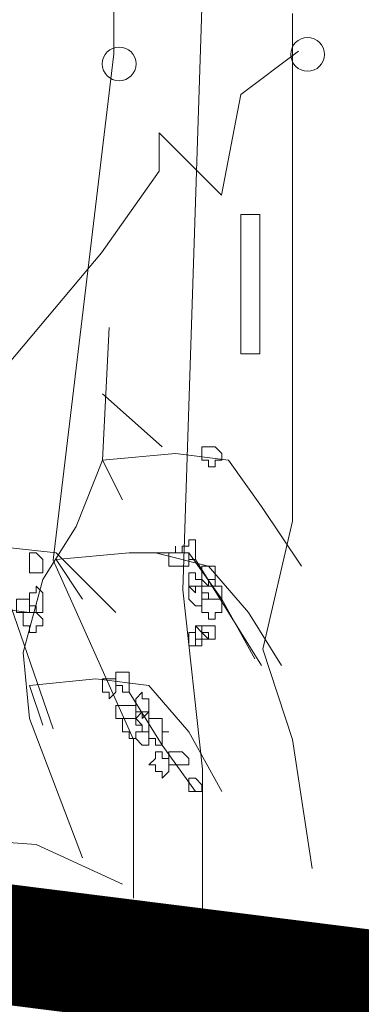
# Model space of a CAD drawing. Header units: millimetres. Extents: x 16698 to 93787, y -21104 to 39413.
# Tile 239 of 256: x 54594 to 54602, y 19709 to 19734. Entities that reach past the tile are written whole.
import ezdxf

# ---------------------------------------------------------------- set-up
doc = ezdxf.new("R2010")
doc.units = ezdxf.units.MM
doc.layers.add('__MODUS_ŚCIANY', color=2, linetype='Continuous', lineweight=35)
doc.layers.add('_MODUS - zielen', color=66, linetype='Continuous', lineweight=9)

msp = doc.modelspace()

# ---------------------------------------------------------------- linework, layer by layer
at = {"layer": '__MODUS_ŚCIANY', "ltscale": 2, "const_width": 3}
msp.add_lwpolyline([(51921.59792, 19704.92356), (53078.13625, 19704.92356), (53384.79919, 19720.01898), (53624.88625, 19719.92356), (53630.88625, 19719.92356), (53800.13625, 19719.92356), (53900.13625, 19719.92356), (54516.33569, 19720.43431), (54758.95855, 19689.92356)], dxfattribs=at)
at = {"layer": '_MODUS - zielen', "transparency": 33554687}
for p, q in [((54596.05897, 19732.98597), (54596.05897, 19736.95539)), ((54597.77679, 19719.59657), (54598.2676, 19734.46709)), ((54600.51713, 19721.31468), (54600.51713, 19733.99313)), ((54599.22599, 19731.96981), (54600.66599, 19733.04981)), ((54594.54565, 19720.33714), (54596.05897, 19732.98597)), ((54598.74599, 19729.44981), (54599.22599, 19731.96981)), ((54597.18599, 19730.04981), (54597.18599, 19731.00981)), ((54597.18599, 19731.00981), (54598.74599, 19729.44981)), ((54595.74599, 19728.00981), (54597.18599, 19730.04981)), ((54599.22599, 19728.96981), (54599.70599, 19728.96981)), ((54599.22599, 19725.48981), (54599.22599, 19728.96981)), ((54599.70599, 19728.96981), (54599.70599, 19725.48981)), ((54593.22599, 19725.00981), (54595.74599, 19728.00981)), ((54599.70599, 19725.48981), (54599.22599, 19725.48981)), ((54599.78092, 19718.11545), (54600.51713, 19721.31468)), ((54594.54565, 19716.13073), (54592.82783, 19721.0777)), ((54596.54978, 19715.86413), (54594.54565, 19720.33714)), ((54598.2676, 19715.12357), (54597.77679, 19719.59657)), ((54600.51713, 19715.86413), (54599.78092, 19718.11545)), ((54596.54978, 19711.89471), (54596.54978, 19715.86413)), ((54601.00794, 19712.63527), (54600.51713, 19715.86413)), ((54598.2676, 19709.67302), (54598.2676, 19715.12357))]:
    msp.add_line(p, q, dxfattribs=at)
for points in [[(54600.47317, 19732.96817, 1), (54601.31471, 19732.96817, 1)], [(54595.7696, 19732.73119, 1), (54596.61115, 19732.73119, 1)]]:
    msp.add_lwpolyline(points, format="xyb", close=True, dxfattribs=at)
for points in [[(54595.27924, 19712.90773), (54593.95554, 19716.38246), (54593.79007, 19718.0371), (54594.28646, 19719.85719), (54595.11378, 19721.1809), (54595.77563, 19722.83554), (54595.9411, 19726.14481)], [(54597.26481, 19723.16646), (54595.77563, 19724.49017), (54595.77563, 19724.49017)], [(54596.27202, 19721.84276), (54595.77563, 19722.83554), (54597.59573, 19723.001), (54598.91944, 19722.83554), (54599.74676, 19721.67729), (54600.73954, 19720.18812)], [(54596.10656, 19719.02988), (54594.61739, 19720.51905), (54591.63905, 19720.84997), (54590.4808, 19720.84997), (54589.32256, 19720.51905), (54587.337, 19719.3608)], [(54595.27924, 19719.3608), (54594.61739, 19720.35358), (54596.43749, 19720.51905), (54597.92666, 19720.51905), (54598.75398, 19719.3608), (54599.58129, 19717.87163)], [(54597.09934, 19720.51905), (54598.42305, 19720.18812), (54599.41583, 19719.02988), (54600.24315, 19717.70617)], [(54598.09212, 19720.35358), (54598.91944, 19719.02988), (54599.74676, 19717.70617)], [(54593.95554, 19719.02988), (54592.63183, 19719.19534), (54591.63905, 19718.86441), (54589.65349, 19717.70617)], [(54594.28646, 19716.217), (54593.95554, 19717.20978), (54595.61017, 19717.37524), (54596.93388, 19717.20978), (54597.92666, 19716.05153), (54598.75398, 19714.56236)], [(54596.43749, 19717.04432), (54597.26481, 19715.72061), (54598.09212, 19714.56236)], [(54591.80451, 19713.40412), (54594.121, 19713.23866), (54596.27202, 19712.24588)]]:
    msp.add_lwpolyline(points, dxfattribs=at)
for points in [[(54598.42305, 19723.16646), (54598.42305, 19723.16646), (54598.25759, 19723.16646), (54598.25759, 19723.001), (54598.25759, 19722.83554), (54598.42305, 19722.83554), (54598.42305, 19722.83554), (54598.42305, 19722.83554), (54598.42305, 19722.67007), (54598.58851, 19722.67007), (54598.58851, 19722.83554), (54598.75398, 19722.83554), (54598.75398, 19722.83554), (54598.75398, 19723.001), (54598.58851, 19723.16646), (54598.58851, 19723.16646)], [(54597.92666, 19720.84997), (54597.92666, 19720.68451), (54597.7612, 19720.68451), (54597.7612, 19720.51905), (54597.92666, 19720.51905), (54597.92666, 19720.51905), (54597.92666, 19720.35358), (54597.92666, 19720.35358), (54598.09212, 19720.35358), (54598.09212, 19720.35358), (54598.09212, 19720.51905), (54598.09212, 19720.51905), (54598.09212, 19720.68451), (54598.09212, 19720.84997)], [(54594.121, 19720.51905), (54593.95554, 19720.51905), (54593.95554, 19720.35358), (54593.95554, 19720.18812), (54593.95554, 19720.18812), (54593.95554, 19720.02266), (54594.121, 19720.02266), (54594.121, 19720.02266), (54594.28646, 19720.02266), (54594.28646, 19720.18812), (54594.28646, 19720.18812), (54594.28646, 19720.35358)], [(54597.59573, 19720.51905), (54597.43027, 19720.51905), (54597.43027, 19720.51905), (54597.43027, 19720.35358), (54597.43027, 19720.18812), (54597.59573, 19720.18812), (54597.59573, 19720.18812), (54597.59573, 19720.18812), (54597.7612, 19720.18812), (54597.7612, 19720.18812), (54597.92666, 19720.18812), (54597.92666, 19720.35358), (54597.92666, 19720.51905), (54597.7612, 19720.51905), (54597.59573, 19720.51905), (54597.59573, 19720.68451), (54597.59573, 19720.68451)], [(54597.92666, 19720.02266), (54597.92666, 19719.85719), (54597.92666, 19719.85719), (54597.92666, 19719.85719), (54597.92666, 19719.69173), (54597.92666, 19719.69173), (54598.09212, 19719.52627), (54598.09212, 19719.52627), (54598.09212, 19719.69173), (54598.25759, 19719.69173), (54598.25759, 19719.69173), (54598.25759, 19719.85719), (54598.09212, 19719.85719), (54598.09212, 19720.02266), (54598.09212, 19720.02266)], [(54598.42305, 19720.18812), (54598.25759, 19720.18812), (54598.25759, 19720.02266), (54598.25759, 19719.85719), (54598.25759, 19719.85719), (54598.42305, 19719.69173), (54598.42305, 19719.69173), (54598.58851, 19719.69173), (54598.58851, 19719.85719), (54598.58851, 19719.85719), (54598.58851, 19720.02266), (54598.58851, 19720.18812)], [(54598.42305, 19719.85719), (54598.42305, 19719.69173), (54598.25759, 19719.69173), (54598.25759, 19719.69173), (54598.25759, 19719.52627), (54598.42305, 19719.52627), (54598.42305, 19719.3608), (54598.42305, 19719.3608), (54598.58851, 19719.3608), (54598.75398, 19719.3608), (54598.75398, 19719.52627), (54598.75398, 19719.69173), (54598.75398, 19719.69173), (54598.58851, 19719.69173), (54598.58851, 19719.85719)], [(54594.121, 19719.69173), (54594.121, 19719.52627), (54593.95554, 19719.52627), (54593.95554, 19719.3608), (54593.95554, 19719.3608), (54593.95554, 19719.19534), (54594.121, 19719.19534), (54594.121, 19719.02988), (54594.28646, 19719.02988), (54594.28646, 19719.19534), (54594.28646, 19719.19534), (54594.28646, 19719.3608), (54594.28646, 19719.3608), (54594.28646, 19719.52627)], [(54598.09212, 19719.69173), (54597.92666, 19719.69173), (54597.92666, 19719.52627), (54597.92666, 19719.3608), (54597.92666, 19719.3608), (54598.09212, 19719.19534), (54598.09212, 19719.19534), (54598.25759, 19719.19534), (54598.25759, 19719.3608), (54598.42305, 19719.3608), (54598.25759, 19719.3608), (54598.25759, 19719.52627), (54598.25759, 19719.69173)], [(54593.79007, 19719.3608), (54593.62461, 19719.3608), (54593.62461, 19719.3608), (54593.62461, 19719.19534), (54593.62461, 19719.02988), (54593.62461, 19719.02988), (54593.79007, 19719.02988), (54593.79007, 19719.02988), (54593.95554, 19719.02988), (54593.95554, 19719.02988), (54593.95554, 19719.19534), (54593.95554, 19719.3608)], [(54598.42305, 19719.3608), (54598.42305, 19719.3608), (54598.25759, 19719.3608), (54598.25759, 19719.19534), (54598.25759, 19719.02988), (54598.42305, 19719.02988), (54598.42305, 19719.02988), (54598.42305, 19719.02988), (54598.42305, 19718.86441), (54598.58851, 19718.86441), (54598.58851, 19719.02988), (54598.75398, 19719.02988), (54598.75398, 19719.02988), (54598.75398, 19719.19534), (54598.75398, 19719.3608), (54598.58851, 19719.3608), (54598.58851, 19719.3608)], [(54593.95554, 19719.02988), (54593.95554, 19719.02988), (54593.79007, 19719.02988), (54593.79007, 19718.86441), (54593.79007, 19718.69895), (54593.79007, 19718.69895), (54593.95554, 19718.69895), (54593.95554, 19718.53349), (54594.121, 19718.53349), (54594.121, 19718.53349), (54594.121, 19718.69895), (54594.28646, 19718.69895), (54594.28646, 19718.69895), (54594.28646, 19718.86441), (54594.121, 19719.02988), (54594.121, 19719.02988), (54594.121, 19719.02988)], [(54597.92666, 19718.53349), (54597.92666, 19718.36802), (54597.92666, 19718.36802), (54597.92666, 19718.20256), (54597.92666, 19718.20256), (54598.09212, 19718.20256), (54598.09212, 19718.36802), (54598.09212, 19718.36802), (54598.09212, 19718.36802), (54598.09212, 19718.53349)], [(54598.09212, 19718.69895), (54598.09212, 19718.53349), (54598.09212, 19718.36802), (54598.09212, 19718.36802), (54598.09212, 19718.36802), (54598.09212, 19718.20256), (54598.25759, 19718.20256), (54598.25759, 19718.36802), (54598.42305, 19718.36802), (54598.25759, 19718.36802), (54598.25759, 19718.53349)], [(54598.09212, 19718.69895), (54598.09212, 19718.53349), (54598.09212, 19718.53349), (54598.09212, 19718.36802), (54598.09212, 19718.36802), (54598.25759, 19718.36802), (54598.42305, 19718.36802), (54598.42305, 19718.36802), (54598.42305, 19718.53349), (54598.25759, 19718.53349), (54598.25759, 19718.69895)], [(54598.42305, 19718.69895), (54598.42305, 19718.69895), (54598.25759, 19718.69895), (54598.25759, 19718.53349), (54598.42305, 19718.36802), (54598.42305, 19718.36802), (54598.58851, 19718.36802), (54598.58851, 19718.53349), (54598.58851, 19718.69895)], [(54596.27202, 19717.54071), (54596.10656, 19717.54071), (54596.10656, 19717.37524), (54596.10656, 19717.20978), (54596.10656, 19717.20978), (54596.27202, 19717.20978), (54596.27202, 19717.04432), (54596.43749, 19717.04432), (54596.43749, 19717.04432), (54596.43749, 19717.20978), (54596.43749, 19717.20978), (54596.43749, 19717.37524), (54596.43749, 19717.54071), (54596.43749, 19717.54071)], [(54595.77563, 19717.37524), (54595.77563, 19717.20978), (54595.77563, 19717.20978), (54595.77563, 19717.20978), (54595.77563, 19717.04432), (54595.77563, 19717.04432), (54595.77563, 19717.04432), (54595.9411, 19717.04432), (54595.9411, 19716.87885), (54596.10656, 19717.04432), (54596.10656, 19717.04432), (54596.10656, 19717.04432), (54596.10656, 19717.20978), (54596.10656, 19717.20978), (54596.10656, 19717.37524), (54595.9411, 19717.37524)], [(54596.76842, 19717.04432), (54596.60295, 19716.87885), (54596.60295, 19716.71339), (54596.60295, 19716.71339), (54596.60295, 19716.54792), (54596.76842, 19716.54792), (54596.76842, 19716.38246), (54596.76842, 19716.38246), (54596.93388, 19716.54792), (54596.93388, 19716.71339), (54596.93388, 19716.71339), (54596.93388, 19716.87885), (54596.76842, 19716.87885)], [(54596.27202, 19716.71339), (54596.10656, 19716.71339), (54596.10656, 19716.54792), (54596.10656, 19716.38246), (54596.27202, 19716.38246), (54596.27202, 19716.38246), (54596.43749, 19716.38246), (54596.43749, 19716.38246), (54596.60295, 19716.38246), (54596.60295, 19716.38246), (54596.60295, 19716.54792), (54596.60295, 19716.71339), (54596.43749, 19716.71339), (54596.43749, 19716.71339), (54596.43749, 19716.71339)], [(54596.43749, 19716.38246), (54596.43749, 19716.38246), (54596.27202, 19716.38246), (54596.27202, 19716.217), (54596.27202, 19716.05153), (54596.27202, 19716.05153), (54596.43749, 19716.05153), (54596.43749, 19715.88607), (54596.43749, 19715.88607), (54596.60295, 19715.88607), (54596.60295, 19716.05153), (54596.76842, 19716.05153), (54596.76842, 19716.05153), (54596.76842, 19716.217), (54596.60295, 19716.217), (54596.60295, 19716.38246)], [(54596.76842, 19716.54792), (54596.60295, 19716.38246), (54596.60295, 19716.38246), (54596.76842, 19716.217), (54596.76842, 19716.05153), (54596.76842, 19716.05153), (54596.93388, 19716.05153), (54596.93388, 19716.05153), (54596.93388, 19716.217), (54596.93388, 19716.38246), (54596.93388, 19716.38246), (54596.93388, 19716.54792)], [(54597.09934, 19716.38246), (54596.93388, 19716.38246), (54596.93388, 19716.217), (54596.93388, 19716.05153), (54596.93388, 19716.05153), (54596.93388, 19715.88607), (54597.09934, 19715.88607), (54597.09934, 19715.72061), (54597.26481, 19715.72061), (54597.26481, 19715.88607), (54597.26481, 19716.05153), (54597.43027, 19716.05153), (54597.26481, 19716.05153), (54597.26481, 19716.217), (54597.26481, 19716.38246)], [(54596.76842, 19716.05153), (54596.76842, 19716.05153), (54596.60295, 19716.05153), (54596.60295, 19715.88607), (54596.76842, 19715.72061), (54596.76842, 19715.72061), (54596.76842, 19715.72061), (54596.93388, 19715.72061), (54596.93388, 19715.72061), (54596.93388, 19715.72061), (54596.93388, 19715.88607), (54596.93388, 19716.05153), (54596.93388, 19716.05153), (54596.93388, 19716.05153)], [(54597.09934, 19715.55514), (54597.09934, 19715.38968), (54596.93388, 19715.22422), (54597.09934, 19715.22422), (54597.09934, 19715.05875), (54597.26481, 19715.05875), (54597.26481, 19714.89329), (54597.26481, 19714.89329), (54597.43027, 19715.05875), (54597.43027, 19715.22422), (54597.43027, 19715.22422), (54597.43027, 19715.38968), (54597.26481, 19715.38968), (54597.26481, 19715.55514), (54597.26481, 19715.55514)], [(54597.59573, 19715.55514), (54597.43027, 19715.55514), (54597.43027, 19715.55514), (54597.43027, 19715.38968), (54597.43027, 19715.22422), (54597.59573, 19715.22422), (54597.59573, 19715.22422), (54597.59573, 19715.22422), (54597.7612, 19715.22422), (54597.7612, 19715.22422), (54597.92666, 19715.22422), (54597.92666, 19715.38968), (54597.7612, 19715.55514), (54597.7612, 19715.55514)], [(54597.92666, 19714.89329), (54597.92666, 19714.89329), (54597.92666, 19714.72783), (54597.92666, 19714.56236), (54597.92666, 19714.56236), (54598.09212, 19714.56236), (54598.09212, 19714.56236), (54598.25759, 19714.56236), (54598.25759, 19714.56236), (54598.25759, 19714.72783), (54598.09212, 19714.89329), (54598.09212, 19714.89329)]]:
    msp.add_lwpolyline(points, close=True, dxfattribs=at)

doc.saveas('drawing.dxf')
